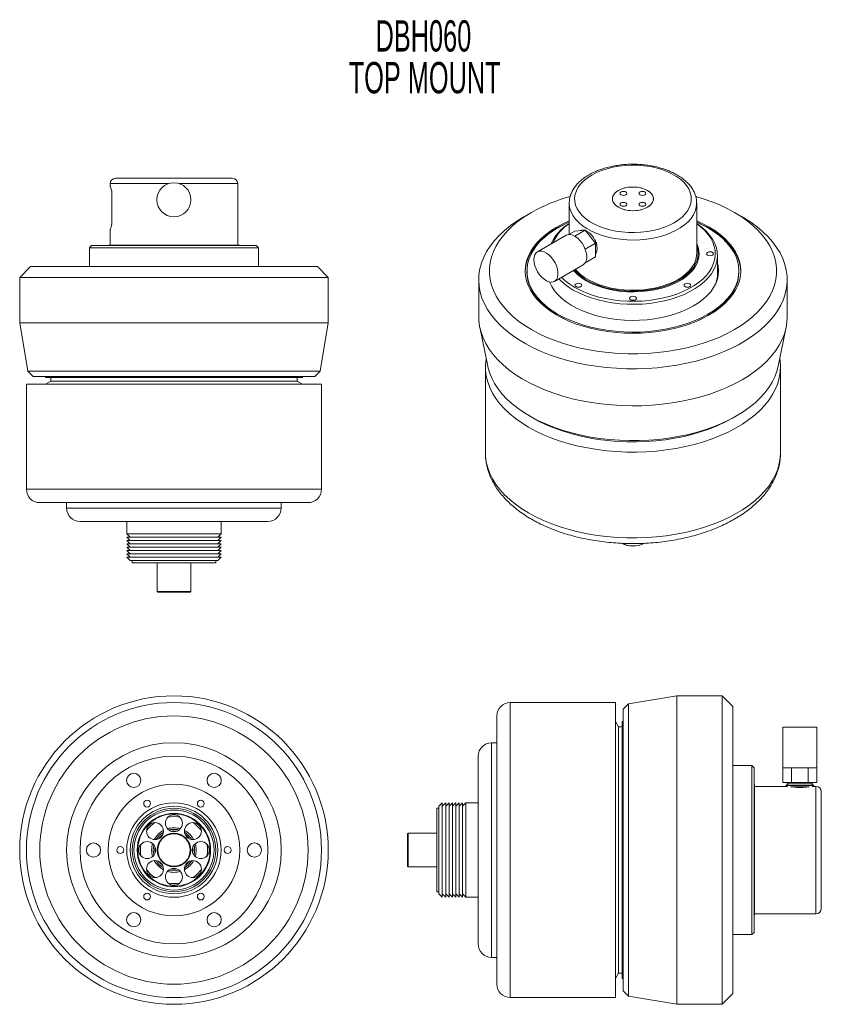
# Model space of a CAD drawing. Header units: inches. Extents: x 0.5 to 7.97, y 1.38 to 10.56.
import ezdxf

# ---------------------------------------------------------------- set-up
doc = ezdxf.new("R2010")
doc.units = ezdxf.units.IN
doc.header["$MEASUREMENT"] = 0
doc.styles.add('SLDTEXTSTYLE0', font='TXT', dxfattribs={"width": 0.605})

# ---------------------------------------------------------------- blocks, each defined once
blk = doc.blocks.new('SW_NOTE_0')
at = {"color": 0, "linetype": 'Continuous', "lineweight": 0, "char_height": 0.29167, "attachment_point": 2, "style": 'SLDTEXTSTYLE0'}
for s, insert in [('DBH060', (0.752, 0.376)), ('TOP MOUNT', (0.7636, -0.0129))]:
    blk.add_mtext(s, dxfattribs=dict(at, insert=insert))

msp = doc.modelspace()

# ---------------------------------------------------------------- linework, layer by layer
at = {"color": 7, "linetype": 'Continuous', "lineweight": 15}
for p, q in [((1.341, 9.0275), (1.341, 9.005)), ((1.391, 9.0775), (2.4785, 9.0775)), ((2.5285, 8.4535), (2.5285, 9.0275)), ((1.356, 8.6488), (1.356, 8.9562)), ((5.6184, 8.845), (5.6184, 8.5555)), ((6.8059, 8.3763), (6.8059, 8.845)), ((6.8059, 8.845), (6.8059, 8.8414)), ((5.2662, 8.7592), (5.1955, 8.7184)), ((7.2288, 8.7184), (7.158, 8.7592)), ((1.341, 8.6001), (1.341, 8.4535)), ((5.59, 8.5463), (5.322, 8.3916)), ((5.6152, 8.5537), (5.6703, 8.5855)), ((5.6699, 8.5381), (5.7668, 8.5941)), ((5.6703, 8.5855), (5.7668, 8.5941)), ((5.7668, 8.5941), (5.8634, 8.474)), ((1.1672, 8.4505), (1.1472, 8.4305)), ((1.1672, 8.4505), (2.7022, 8.4505)), ((1.3282, 8.4535), (1.323, 8.4505)), ((1.3282, 8.4535), (2.5412, 8.4535)), ((2.5464, 8.4505), (2.5412, 8.4535)), ((2.7222, 8.4305), (2.7022, 8.4505)), ((5.7662, 8.418), (5.8634, 8.474)), ((5.8634, 8.474), (5.8634, 8.3453)), ((1.1472, 8.4305), (1.1472, 8.254)), ((2.7222, 8.4305), (1.1472, 8.4305)), ((2.7222, 8.254), (2.7222, 8.4305)), ((6.9996, 8.186), (6.9996, 8.3575)), ((5.4805, 8.1171), (5.7485, 8.2718)), ((5.7674, 8.29), (5.8634, 8.3453)), ((0.5972, 8.254), (0.4972, 8.154)), ((0.5972, 8.254), (3.2722, 8.254)), ((3.3722, 8.154), (3.2722, 8.254)), ((5.2246, 8.2134), (5.2246, 8.2011)), ((7.1996, 8.2011), (7.1996, 8.2134)), ((0.4972, 8.154), (0.4972, 7.731)), ((3.3722, 8.154), (0.4972, 8.154)), ((3.3722, 7.731), (3.3722, 8.154)), ((4.7746, 8.1317), (4.7746, 7.7863)), ((5.4353, 8.1114), (5.4378, 8.1031)), ((7.6496, 7.7863), (7.6496, 8.1317)), ((0.4972, 7.731), (0.5722, 7.2805)), ((3.3722, 7.731), (0.4972, 7.731)), ((3.2972, 7.2805), (3.3722, 7.731)), ((4.7846, 7.6886), (4.8591, 7.3259)), ((7.5652, 7.3259), (7.6396, 7.6886)), ((0.5722, 7.2805), (0.6222, 7.2305)), ((3.2972, 7.2805), (0.5722, 7.2805)), ((3.2472, 7.2305), (3.2972, 7.2805)), ((4.8371, 7.3193), (4.8371, 6.5194)), ((7.5871, 6.5194), (7.5871, 7.3193)), ((0.5597, 7.159), (0.5597, 6.1795)), ((0.5597, 7.159), (1.9347, 7.159)), ((3.2472, 7.2305), (0.6222, 7.2305)), ((0.737, 7.2305), (0.737, 7.2205)), ((3.1325, 7.2205), (0.737, 7.2205)), ((0.787, 7.188), (0.737, 7.159)), ((0.787, 7.2205), (0.787, 7.188)), ((3.0825, 7.188), (0.787, 7.188)), ((1.9347, 7.159), (3.3097, 7.159)), ((3.0825, 7.188), (3.0825, 7.2205)), ((3.1325, 7.159), (3.0825, 7.188)), ((3.1325, 7.2205), (3.1325, 7.2305)), ((3.3097, 6.1795), (3.3097, 7.159)), ((5.2485, 6.8624), (5.2839, 6.842)), ((7.1404, 6.842), (7.1757, 6.8624)), ((1.9347, 6.0545), (0.6847, 6.0545)), ((0.9347, 6.0545), (0.9347, 6.0045)), ((3.1847, 6.0545), (1.9347, 6.0545)), ((2.9347, 6.0045), (2.9347, 6.0545)), ((1.9347, 5.8795), (1.0597, 5.8795)), ((1.4947, 5.8795), (1.4947, 5.7645)), ((2.8097, 5.8795), (1.9347, 5.8795)), ((2.3747, 5.7645), (2.3747, 5.8795)), ((1.4947, 5.7645), (1.526, 5.7333)), ((1.4947, 5.7645), (2.3747, 5.7645)), ((1.4947, 5.7333), (1.526, 5.702)), ((1.4947, 5.7333), (2.3747, 5.7333)), ((1.4947, 5.702), (1.526, 5.6708)), ((1.4947, 5.702), (2.3747, 5.702)), ((2.3435, 5.7333), (2.3747, 5.7645)), ((2.3435, 5.702), (2.3747, 5.7333)), ((2.3435, 5.6708), (2.3747, 5.702)), ((1.4947, 5.6708), (1.526, 5.6395)), ((1.4947, 5.6708), (2.3747, 5.6708)), ((1.4947, 5.6395), (1.526, 5.6083)), ((1.4947, 5.6395), (2.3747, 5.6395)), ((1.4947, 5.6083), (1.526, 5.577)), ((1.4947, 5.6083), (2.3747, 5.6083)), ((2.3435, 5.6395), (2.3747, 5.6708)), ((2.3435, 5.6083), (2.3747, 5.6395)), ((2.3435, 5.577), (2.3747, 5.6083)), ((1.4947, 5.577), (1.526, 5.5458)), ((1.4947, 5.577), (2.3747, 5.577)), ((1.4947, 5.5458), (1.5265, 5.514)), ((1.4947, 5.5458), (2.3747, 5.5458)), ((1.5265, 5.514), (2.343, 5.514)), ((1.5455, 5.514), (1.5455, 5.495)), ((2.324, 5.495), (2.324, 5.514)), ((2.343, 5.514), (2.3747, 5.5458)), ((2.3435, 5.5458), (2.3747, 5.577)), ((1.5455, 5.495), (2.324, 5.495)), ((1.7787, 5.495), (1.7787, 5.2265)), ((2.0907, 5.2265), (2.0907, 5.495)), ((1.7787, 5.2265), (1.7837, 5.2215)), ((1.7787, 5.2265), (2.0907, 5.2265)), ((1.7837, 5.2215), (2.0857, 5.2215)), ((2.0857, 5.2215), (2.0907, 5.2265)), ((6.6208, 4.2542), (6.1703, 4.1792)), ((7.0438, 4.2542), (6.6208, 4.2542)), ((6.6208, 2.8167), (6.6208, 4.2542)), ((7.1438, 4.1542), (7.0438, 4.2542)), ((7.0438, 1.3792), (7.0438, 4.2542)), ((6.0488, 4.1917), (5.0693, 4.1917)), ((6.0488, 4.1917), (6.0488, 1.4417)), ((6.1703, 4.1792), (6.1203, 4.1292)), ((6.1703, 2.8167), (6.1703, 4.1792)), ((7.1438, 4.1542), (7.1438, 1.4792)), ((4.9443, 1.5667), (4.9443, 4.0667)), ((6.1203, 2.8167), (6.1203, 4.1292)), ((6.0778, 3.9644), (6.0488, 4.0144)), ((6.1103, 3.9644), (6.0778, 3.9644)), ((6.0778, 1.6689), (6.0778, 3.9644)), ((6.1203, 4.0144), (6.1103, 4.0144)), ((6.1103, 1.6189), (6.1103, 4.0144)), ((7.6088, 3.9634), (7.6088, 3.5844)), ((7.9258, 3.9634), (7.6088, 3.9634)), ((7.9258, 3.5844), (7.9258, 3.9634)), ((4.9443, 3.8167), (4.8943, 3.8167)), ((4.7693, 1.9417), (4.7693, 3.6917)), ((7.3203, 3.6042), (7.1438, 3.6042)), ((7.3403, 3.5842), (7.3203, 3.6042)), ((7.3203, 2.0292), (7.3203, 3.6042)), ((7.3403, 3.5842), (7.3403, 2.0492)), ((7.9258, 3.5844), (7.6088, 3.5844)), ((7.6097, 3.5844), (7.6097, 3.4464)), ((7.6885, 3.5844), (7.6885, 3.4464)), ((7.8461, 3.5844), (7.8461, 3.4464)), ((7.9249, 3.5844), (7.9249, 3.4464)), ((7.3433, 3.4232), (7.3403, 3.4284)), ((7.3433, 3.4232), (7.3433, 2.2102)), ((7.6519, 3.4104), (7.3433, 3.4104)), ((7.6885, 3.4464), (7.6097, 3.4464)), ((7.6376, 3.4464), (7.6616, 3.4326)), ((7.6616, 3.4326), (7.6376, 3.4187)), ((7.6376, 3.4187), (7.6519, 3.4104)), ((7.8971, 3.4187), (7.6376, 3.4187)), ((7.873, 3.4326), (7.6616, 3.4326)), ((7.8461, 3.4464), (7.6885, 3.4464)), ((7.8396, 3.4048), (7.6948, 3.4048)), ((7.9249, 3.4464), (7.8461, 3.4464)), ((7.873, 3.4326), (7.8971, 3.4464)), ((7.8971, 3.4187), (7.873, 3.4326)), ((7.8828, 3.4104), (7.8971, 3.4187)), ((7.9173, 3.4104), (7.8828, 3.4104)), ((7.9673, 3.3604), (7.9673, 2.2729)), ((4.4356, 3.2567), (4.4038, 3.2249)), ((4.4038, 3.2249), (4.4038, 2.4084)), ((4.4668, 3.2567), (4.4356, 3.2254)), ((4.4356, 3.2567), (4.4356, 2.3767)), ((4.4981, 3.2567), (4.4668, 3.2254)), ((4.4668, 3.2567), (4.4668, 2.3767)), ((4.5293, 3.2567), (4.4981, 3.2254)), ((4.4981, 3.2567), (4.4981, 2.3767)), ((4.5606, 3.2567), (4.5293, 3.2254)), ((4.5293, 3.2567), (4.5293, 2.3767)), ((4.5918, 3.2567), (4.5606, 3.2254)), ((4.5606, 3.2567), (4.5606, 2.3767)), ((4.6231, 3.2567), (4.5918, 3.2254)), ((4.5918, 3.2567), (4.5918, 2.3767)), ((4.6543, 3.2567), (4.6231, 3.2254)), ((4.6231, 3.2567), (4.6231, 2.3767)), ((4.7693, 3.2567), (4.6543, 3.2567)), ((4.6543, 3.2567), (4.6543, 2.3767)), ((1.9204, 3.1444), (1.9347, 3.1447)), ((1.9347, 3.1447), (1.9491, 3.1444)), ((4.4038, 3.2059), (4.3848, 3.2059)), ((4.3848, 3.2059), (4.3848, 2.4274)), ((4.1163, 2.9727), (4.1113, 2.9677)), ((4.1113, 2.9677), (4.1113, 2.6657)), ((4.3848, 2.9727), (4.1163, 2.9727)), ((4.1163, 2.9727), (4.1163, 2.6607)), ((6.1203, 1.5042), (6.1203, 2.8167)), ((6.1703, 1.4542), (6.1703, 2.8167)), ((6.6208, 1.3792), (6.6208, 2.8167)), ((4.1113, 2.6657), (4.1163, 2.6607)), ((4.1163, 2.6607), (4.3848, 2.6607)), ((4.3848, 2.4274), (4.4038, 2.4274)), ((4.4038, 2.4084), (4.4356, 2.3767)), ((4.4356, 2.4079), (4.4668, 2.3767)), ((4.4668, 2.4079), (4.4981, 2.3767)), ((4.4981, 2.4079), (4.5293, 2.3767)), ((4.5293, 2.4079), (4.5606, 2.3767)), ((4.5606, 2.4079), (4.5918, 2.3767)), ((4.5918, 2.4079), (4.6231, 2.3767)), ((4.6231, 2.4079), (4.6543, 2.3767)), ((4.6543, 2.3767), (4.7693, 2.3767)), ((7.3403, 2.205), (7.3433, 2.2102)), ((7.3433, 2.2229), (7.9173, 2.2229)), ((7.1438, 2.0292), (7.3203, 2.0292)), ((7.3203, 2.0292), (7.3403, 2.0492)), ((4.8943, 1.8167), (4.9443, 1.8167)), ((6.0488, 1.6189), (6.0778, 1.6689)), ((6.0778, 1.6689), (6.1103, 1.6689)), ((6.1103, 1.6189), (6.1203, 1.6189)), ((6.1203, 1.5042), (6.1703, 1.4542)), ((7.0438, 1.3792), (7.1438, 1.4792)), ((5.0693, 1.4417), (6.0488, 1.4417)), ((6.1703, 1.4542), (6.6208, 1.3792)), ((6.6208, 1.3792), (7.0438, 1.3792))]:
    msp.add_line(p, q, dxfattribs=at)
at = {"color": 8, "linetype": 'Continuous', "lineweight": 15}
for p, q in [((1.8835, 9.0275), (1.341, 9.0275)), ((2.5285, 9.0275), (1.9859, 9.0275)), ((0.5597, 6.1795), (1.9347, 6.1795)), ((1.9347, 6.1795), (3.3097, 6.1795)), ((0.9347, 6.0045), (1.9347, 6.0045)), ((1.9347, 6.0045), (2.9347, 6.0045)), ((5.0693, 4.1917), (5.0693, 1.4417)), ((4.8943, 3.8167), (4.8943, 1.8167)), ((7.9173, 2.2229), (7.9173, 3.4104)), ((1.9347, 2.9944), (1.9078, 2.9924)), ((1.9616, 2.9924), (1.9347, 2.9944))]:
    msp.add_line(p, q, dxfattribs=at)
at = {"color": 7, "linetype": 'Continuous', "lineweight": 15, "flags": 128}
for points in [[(5.8276, 9.1077), (5.7883, 9.0824), (5.754, 9.0548), (5.725, 9.0253), (5.7017, 8.994), (5.6845, 8.9615), (5.6734, 8.9282), (5.6686, 8.8943), (5.6702, 8.8603), (5.6781, 8.8266), (5.6923, 8.7936), (5.7126, 8.7617), (5.7388, 8.7313), (5.7705, 8.7027), (5.8074, 8.6762), (5.849, 8.6521), (5.8949, 8.6308), (5.9445, 8.6125), (5.9973, 8.5974), (6.0525, 8.5857), (6.1097, 8.5775), (6.168, 8.5729), (6.2269, 8.572), (6.2855, 8.5748), (6.3434, 8.5812), (6.3996, 8.5911), (6.4537, 8.6046), (6.505, 8.6213), (6.5528, 8.6411), (6.5966, 8.6638), (6.6359, 8.6891), (6.6703, 8.7167), (6.6993, 8.7463), (6.7225, 8.7775), (6.7398, 8.81), (6.7509, 8.8434), (6.7557, 8.8773), (6.7541, 8.9113), (6.7461, 8.9449), (6.7319, 8.9779), (6.7116, 9.0098), (6.6855, 9.0403), (6.6538, 9.0689), (6.6169, 9.0954), (6.5752, 9.1194), (6.5294, 9.1407), (6.4797, 9.159), (6.427, 9.1741), (6.3717, 9.1859), (6.3146, 9.1941), (6.2563, 9.1986), (6.1974, 9.1996), (6.1387, 9.1968), (6.0809, 9.1904), (6.0246, 9.1804), (5.9705, 9.167), (5.9193, 9.1503), (5.8715, 9.1304), (5.8276, 9.1077)], [(6.3477, 8.964), (6.3703, 8.9483), (6.3875, 8.9305), (6.3987, 8.9111), (6.4036, 8.8909), (6.402, 8.8705), (6.3939, 8.8506), (6.3796, 8.8319), (6.3596, 8.8151), (6.3346, 8.8007), (6.3054, 8.7891), (6.2731, 8.7809), (6.2386, 8.7762), (6.2033, 8.7752), (6.1682, 8.7781), (6.1347, 8.7846), (6.1038, 8.7945), (6.0766, 8.8075), (6.054, 8.8232), (6.0368, 8.8411), (6.0255, 8.8604), (6.0207, 8.8807), (6.0223, 8.9011), (6.0304, 8.921), (6.0447, 8.9396), (6.0647, 8.9565), (6.0897, 8.9709), (6.1189, 8.9825), (6.1512, 8.9907), (6.1857, 8.9954), (6.221, 8.9963), (6.256, 8.9935), (6.2896, 8.987), (6.3205, 8.9771), (6.3477, 8.964)], [(6.3477, 8.8075), (6.3205, 8.7945), (6.2896, 8.7846), (6.256, 8.7781), (6.221, 8.7752), (6.1857, 8.7762), (6.1512, 8.7809), (6.1189, 8.7891), (6.0897, 8.8007), (6.0647, 8.8151), (6.0447, 8.8319), (6.0304, 8.8506), (6.0223, 8.8705), (6.0207, 8.8909), (6.0255, 8.9111), (6.0368, 8.9305), (6.054, 8.9483), (6.0766, 8.964), (6.1038, 8.9771), (6.1347, 8.987), (6.1682, 8.9935), (6.2033, 8.9963), (6.2386, 8.9954), (6.2731, 8.9907), (6.3054, 8.9825), (6.3346, 8.9709), (6.3596, 8.9565), (6.3796, 8.9396), (6.3939, 8.921), (6.402, 8.9011), (6.4036, 8.8807), (6.3987, 8.8604), (6.3875, 8.8411), (6.3703, 8.8232), (6.3477, 8.8075)], [(5.2664, 8.7593), (5.204, 8.7208), (5.1464, 8.6799), (5.0937, 8.6368), (5.0463, 8.5918), (5.0043, 8.545), (4.9679, 8.4966), (4.9373, 8.4469), (4.9127, 8.3962), (4.8941, 8.3446), (4.8816, 8.2923), (4.8754, 8.2397), (4.8754, 8.187), (4.8816, 8.1344), (4.8941, 8.0822), (4.9127, 8.0306), (4.9373, 7.9798), (4.9679, 7.9301), (5.0043, 7.8817), (5.0463, 7.8349), (5.0937, 7.7899), (5.1464, 7.7468), (5.204, 7.7059), (5.2664, 7.6674), (5.3331, 7.6314), (5.404, 7.5981), (5.4786, 7.5677), (5.5566, 7.5403), (5.6377, 7.5161), (5.7215, 7.4951), (5.8075, 7.4774), (5.8955, 7.4632), (5.9849, 7.4525), (6.0754, 7.4453), (6.1665, 7.4417), (6.2578, 7.4417), (6.3489, 7.4453), (6.4394, 7.4525), (6.5288, 7.4632), (6.6167, 7.4774), (6.7028, 7.4951), (6.7866, 7.5161), (6.8677, 7.5403), (6.9457, 7.5677), (7.0203, 7.5981), (7.0911, 7.6314), (7.1579, 7.6674), (7.2202, 7.7059), (7.2779, 7.7468), (7.3305, 7.7899), (7.378, 7.8349), (7.42, 7.8817), (7.4564, 7.9301), (7.487, 7.9798), (7.5116, 8.0306), (7.5302, 8.0822), (7.5426, 8.1344), (7.5489, 8.187), (7.5489, 8.2397), (7.5426, 8.2923), (7.5302, 8.3446), (7.5116, 8.3962), (7.487, 8.4469), (7.4564, 8.4966), (7.42, 8.545), (7.378, 8.5918), (7.3305, 8.6368), (7.2779, 8.6799), (7.2202, 8.7208), (7.1579, 8.7593), (7.0911, 8.7953), (7.0203, 8.8286), (6.9457, 8.859), (6.8677, 8.8864), (6.7973, 8.9077)], [(6.1011, 8.9499), (6.0942, 8.9439), (6.0917, 8.9368), (6.0942, 8.9297), (6.1011, 8.9237), (6.1115, 8.9197), (6.1237, 8.9183), (6.136, 8.9197), (6.1464, 8.9237), (6.1533, 8.9297), (6.1557, 8.9368), (6.1533, 8.9439), (6.1464, 8.9499), (6.136, 8.9539), (6.1237, 8.9553), (6.1115, 8.9539), (6.1011, 8.9499)], [(6.3232, 8.9499), (6.3128, 8.9539), (6.3005, 8.9553), (6.2883, 8.9539), (6.2779, 8.9499), (6.271, 8.9439), (6.2685, 8.9368), (6.271, 8.9297), (6.2779, 8.9237), (6.2883, 8.9197), (6.3005, 8.9183), (6.3128, 8.9197), (6.3232, 8.9237), (6.3301, 8.9297), (6.3325, 8.9368), (6.3301, 8.9439), (6.3232, 8.9499)], [(6.1011, 8.8217), (6.1115, 8.8177), (6.1237, 8.8163), (6.136, 8.8177), (6.1464, 8.8217), (6.1533, 8.8277), (6.1557, 8.8348), (6.1533, 8.8418), (6.1464, 8.8478), (6.136, 8.8518), (6.1237, 8.8532), (6.1115, 8.8518), (6.1011, 8.8478), (6.0942, 8.8418), (6.0917, 8.8348), (6.0942, 8.8277), (6.1011, 8.8217)], [(6.3232, 8.8217), (6.3301, 8.8277), (6.3325, 8.8348), (6.3301, 8.8418), (6.3232, 8.8478), (6.3128, 8.8518), (6.3005, 8.8532), (6.2883, 8.8518), (6.2779, 8.8478), (6.271, 8.8418), (6.2685, 8.8348), (6.271, 8.8277), (6.2779, 8.8217), (6.2883, 8.8177), (6.3005, 8.8163), (6.3128, 8.8177), (6.3232, 8.8217)], [(7.2288, 8.7184), (7.2453, 8.7087), (7.3091, 8.668), (7.3681, 8.625), (7.422, 8.5798), (7.4707, 8.5327), (7.5138, 8.4838), (7.5513, 8.4334), (7.5829, 8.3816), (7.6085, 8.3288), (7.628, 8.2751), (7.6413, 8.2207), (7.6484, 8.166), (7.6492, 8.1111), (7.6437, 8.0563), (7.6319, 8.0019), (7.614, 7.948), (7.5899, 7.8949), (7.5598, 7.8429), (7.5237, 7.7921), (7.482, 7.7428), (7.4347, 7.6952), (7.382, 7.6495), (7.3243, 7.6059), (7.2617, 7.5646), (7.1944, 7.5258), (7.1229, 7.4897), (7.0474, 7.4563), (6.9683, 7.4259), (6.8858, 7.3986), (6.8004, 7.3745), (6.7125, 7.3537), (6.6223, 7.3364), (6.5304, 7.3224), (6.437, 7.3121), (6.3427, 7.3053), (6.2478, 7.3021), (6.1527, 7.3026), (6.0579, 7.3066), (5.9638, 7.3143), (5.8708, 7.3256), (5.7792, 7.3404), (5.6896, 7.3586), (5.6022, 7.3803), (5.5175, 7.4052), (5.4359, 7.4333), (5.3576, 7.4644), (5.2831, 7.4985), (5.2126, 7.5353), (5.1465, 7.5747), (5.0851, 7.6166), (5.0286, 7.6607), (4.9772, 7.7069), (4.9313, 7.755), (4.891, 7.8047), (4.8564, 7.8558), (4.8278, 7.9081), (4.8052, 7.9614), (4.7888, 8.0155), (4.7786, 8.07), (4.7747, 8.1248), (4.777, 8.1797), (4.7857, 8.2344), (4.8005, 8.2886), (4.8216, 8.3421), (4.8487, 8.3947), (4.8818, 8.4461), (4.9207, 8.4962), (4.9652, 8.5447), (5.0152, 8.5913), (5.0705, 8.636), (5.1307, 8.6784), (5.1957, 8.7185), (5.1957, 8.7185)], [(5.502, 8.6233), (5.4485, 8.5899), (5.3997, 8.5541), (5.3559, 8.5163), (5.3173, 8.4766), (5.2843, 8.4352), (5.257, 8.3925), (5.2356, 8.3487), (5.2202, 8.3041), (5.211, 8.2588), (5.2079, 8.2134), (5.211, 8.1679), (5.2202, 8.1227), (5.2356, 8.078), (5.257, 8.0342), (5.2843, 7.9915), (5.3173, 7.9502), (5.3559, 7.9104), (5.3997, 7.8726), (5.4485, 7.8369), (5.502, 7.8034), (5.5599, 7.7725), (5.6219, 7.7443), (5.6874, 7.7191), (5.7562, 7.6968), (5.8278, 7.6778), (5.9018, 7.662), (5.9777, 7.6496), (6.055, 7.6408), (6.1333, 7.6354), (6.2121, 7.6336), (6.2909, 7.6354), (6.3692, 7.6408), (6.4466, 7.6496), (6.5225, 7.662), (6.5964, 7.6778), (6.6681, 7.6968), (6.7369, 7.7191), (6.8024, 7.7443), (6.8643, 7.7725), (6.9222, 7.8034), (6.9758, 7.8369), (7.0246, 7.8726), (7.0684, 7.9104), (7.1069, 7.9502), (7.1399, 7.9915), (7.1672, 8.0342), (7.1886, 8.078), (7.204, 8.1227), (7.2133, 8.1679), (7.2164, 8.2134), (7.2133, 8.2588), (7.204, 8.3041), (7.1886, 8.3487), (7.1672, 8.3925), (7.1399, 8.4352), (7.1069, 8.4766), (7.0684, 8.5163), (7.0246, 8.5541), (6.9758, 8.5899), (6.9222, 8.6233), (6.8643, 8.6542), (6.8059, 8.6809)], [(5.6184, 8.6689), (5.6019, 8.6616), (5.5422, 8.6322), (5.4867, 8.6001), (5.4357, 8.5656), (5.3897, 8.5289), (5.3489, 8.4902), (5.3135, 8.4497), (5.2838, 8.4077), (5.26, 8.3646), (5.2422, 8.3204), (5.2305, 8.2756), (5.2251, 8.2304), (5.2259, 8.185), (5.2329, 8.1399), (5.2461, 8.0952), (5.2654, 8.0513), (5.2907, 8.0084), (5.3218, 7.9667), (5.3586, 7.9267), (5.4007, 7.8884), (5.448, 7.8523), (5.5001, 7.8184), (5.5567, 7.7869), (5.6175, 7.7582), (5.682, 7.7324), (5.7499, 7.7096), (5.8207, 7.69), (5.8939, 7.6737), (5.9692, 7.6608), (6.046, 7.6514), (6.1239, 7.6456), (6.2023, 7.6433), (6.2808, 7.6447), (6.3589, 7.6496), (6.436, 7.6581), (6.5117, 7.6702), (6.5855, 7.6856), (6.6569, 7.7044), (6.7256, 7.7264), (6.791, 7.7515), (6.8527, 7.7795), (6.9104, 7.8103), (6.9104, 7.8103)], [(5.6184, 8.6809), (5.5599, 8.6542), (5.502, 8.6233)], [(5.6009, 8.6611), (5.5599, 8.642), (5.502, 8.6111)], [(6.8059, 8.6561), (6.8167, 8.6488), (6.8595, 8.6164), (6.8971, 8.5818), (6.9291, 8.5455), (6.9554, 8.5076), (6.9758, 8.4686), (6.9899, 8.4286), (6.9979, 8.3881), (6.9994, 8.3473), (6.9947, 8.3066), (6.9836, 8.2663), (6.9664, 8.2267), (6.943, 8.1882), (6.9138, 8.1511), (6.8789, 8.1156), (6.8387, 8.0821), (6.7934, 8.0508), (6.7434, 8.0219), (6.6892, 7.9958), (6.6311, 7.9725), (6.5697, 7.9524), (6.5053, 7.9355), (6.4386, 7.9221), (6.3701, 7.9121), (6.3003, 7.9057), (6.2298, 7.903), (6.1592, 7.9039), (6.0889, 7.9085), (6.0197, 7.9166), (5.952, 7.9284), (5.8865, 7.9436), (5.8235, 7.9621), (5.7637, 7.9838), (5.7074, 8.0085), (5.6553, 8.036), (5.6076, 8.0661), (5.5648, 8.0986), (5.5272, 8.1331), (5.5204, 8.1402)], [(5.5453, 8.1545), (5.5812, 8.1215), (5.623, 8.0899), (5.6694, 8.0605), (5.7203, 8.0337), (5.7751, 8.0096), (5.8334, 7.9885), (5.8947, 7.9704), (5.9586, 7.9556), (6.0246, 7.9442), (6.0921, 7.9362), (6.1605, 7.9317), (6.2294, 7.9309), (6.2981, 7.9335), (6.3661, 7.9398), (6.4329, 7.9495), (6.4979, 7.9626), (6.5606, 7.979), (6.6205, 7.9987), (6.6771, 8.0213), (6.7299, 8.0468), (6.7786, 8.0749), (6.8228, 8.1054), (6.862, 8.1381), (6.896, 8.1727), (6.9245, 8.2089), (6.9472, 8.2464), (6.964, 8.2849), (6.9748, 8.3242), (6.9794, 8.3639), (6.9779, 8.4036), (6.9702, 8.4431), (6.9564, 8.4821), (6.9366, 8.5201), (6.9109, 8.557), (6.8797, 8.5925), (6.843, 8.6261), (6.8059, 8.6546)], [(6.9104, 7.8103), (6.9637, 7.8436), (7.0122, 7.8792), (7.0557, 7.917), (7.0938, 7.9566), (7.1263, 7.9978), (7.1531, 8.0404), (7.1739, 8.0841), (7.1887, 8.1287), (7.1972, 8.1737), (7.1996, 8.219), (7.1957, 8.2643), (7.1856, 8.3093), (7.1693, 8.3536), (7.147, 8.3971), (7.1187, 8.4393), (7.0848, 8.4802), (7.0453, 8.5194), (7.0005, 8.5566), (6.9508, 8.5917), (6.8964, 8.6244), (6.8376, 8.6545), (6.8059, 8.6689)], [(7.2163, 8.2072), (7.2133, 8.2466), (7.204, 8.2918), (7.1886, 8.3365), (7.1672, 8.3803), (7.1399, 8.423), (7.1069, 8.4643), (7.0684, 8.504), (7.0246, 8.5419), (6.9758, 8.5776), (6.9222, 8.6111), (6.8643, 8.642), (6.8234, 8.6611)], [(5.502, 8.6111), (5.4485, 8.5776), (5.3997, 8.5419), (5.3559, 8.504), (5.3173, 8.4643), (5.2843, 8.423), (5.257, 8.3803), (5.2356, 8.3365), (5.2202, 8.2918), (5.211, 8.2466), (5.2079, 8.2072)], [(5.59, 8.5463), (5.592, 8.5475), (5.61, 8.5531), (5.6303, 8.5529), (5.6523, 8.5468), (5.6749, 8.5351), (5.6973, 8.5182), (5.7186, 8.4968), (5.7379, 8.4718), (5.7543, 8.4443), (5.7672, 8.4153), (5.7762, 8.3861), (5.7808, 8.3578), (5.7808, 8.3316), (5.7762, 8.3086), (5.7672, 8.2897), (5.7543, 8.2757), (5.7485, 8.2718)], [(5.7697, 8.5906), (5.7865, 8.5827), (5.8069, 8.5682), (5.8263, 8.5492), (5.8437, 8.5265), (5.8582, 8.5014), (5.8691, 8.475), (5.8759, 8.4487), (5.8782, 8.4238), (5.8759, 8.4015), (5.8691, 8.383), (5.8634, 8.3746)], [(5.6572, 8.2191), (5.6659, 8.2091), (5.6976, 8.178), (5.7345, 8.149), (5.7764, 8.1223), (5.8227, 8.0981), (5.873, 8.0768), (5.9268, 8.0585), (5.9835, 8.0434), (6.0426, 8.0318), (6.1034, 8.0236), (6.1653, 8.0191), (6.2277, 8.0182), (6.29, 8.0209), (6.3514, 8.0273), (6.4115, 8.0372), (6.4694, 8.0505), (6.5248, 8.0672), (6.5769, 8.0871), (6.6253, 8.1098), (6.6694, 8.1353), (6.7088, 8.1633), (6.7432, 8.1933), (6.7721, 8.2253), (6.7953, 8.2587), (6.8124, 8.2934), (6.8234, 8.3289), (6.8282, 8.3648), (6.8266, 8.4008), (6.8187, 8.4366), (6.8059, 8.4691)], [(5.6659, 8.2241), (5.6895, 8.1987), (5.7233, 8.169), (5.7621, 8.1416), (5.8056, 8.1165), (5.8532, 8.0941), (5.9045, 8.0745), (5.9589, 8.0581), (6.016, 8.045), (6.075, 8.0352), (6.1355, 8.029), (6.1968, 8.0263), (6.2582, 8.0272), (6.3191, 8.0316), (6.379, 8.0397), (6.4371, 8.0511), (6.4929, 8.0659), (6.5459, 8.0839), (6.5954, 8.1049), (6.641, 8.1287), (6.6822, 8.155), (6.7185, 8.1836), (6.7497, 8.2142), (6.7753, 8.2464), (6.7952, 8.2799), (6.8091, 8.3145), (6.8169, 8.3497), (6.8184, 8.3851), (6.8137, 8.4205), (6.8059, 8.4476)], [(5.2892, 8.3191), (5.2915, 8.3438), (5.2983, 8.3649), (5.3093, 8.3814), (5.324, 8.3927), (5.342, 8.3984), (5.3623, 8.3982), (5.3843, 8.3921), (5.4069, 8.3803), (5.4294, 8.3634), (5.4506, 8.3421), (5.4699, 8.3171), (5.4863, 8.2896), (5.4993, 8.2606), (5.5082, 8.2314), (5.5128, 8.2031), (5.5128, 8.1769), (5.5082, 8.1539), (5.4993, 8.135), (5.4863, 8.121), (5.4699, 8.1124), (5.4506, 8.1097), (5.4294, 8.1129), (5.4069, 8.1218), (5.3843, 8.1362), (5.3623, 8.1555), (5.342, 8.1788), (5.324, 8.2051), (5.3093, 8.2335), (5.2983, 8.2628), (5.2915, 8.2917), (5.2892, 8.3191)], [(6.8059, 8.3763), (6.8047, 8.3542), (6.7976, 8.3192), (6.7843, 8.2847), (6.765, 8.2512), (6.7398, 8.2191), (6.709, 8.1886), (6.6729, 8.1601), (6.632, 8.1339)], [(6.9626, 8.3738), (6.9602, 8.3809), (6.9533, 8.3869), (6.9429, 8.3909), (6.9306, 8.3923), (6.9184, 8.3909), (6.908, 8.3869), (6.9011, 8.3809), (6.8986, 8.3738), (6.9011, 8.3667), (6.908, 8.3608), (6.9184, 8.3567), (6.9306, 8.3553), (6.9429, 8.3567), (6.9533, 8.3608), (6.9602, 8.3667), (6.9626, 8.3738)], [(6.7761, 7.8878), (6.8237, 7.9179), (6.8665, 7.9502), (6.9043, 7.9846), (6.9366, 8.0208), (6.9632, 8.0586), (6.984, 8.0975), (6.9987, 8.1373), (7.0072, 8.1777), (7.0096, 8.2185), (7.0057, 8.2591), (6.9996, 8.286)], [(7.0095, 8.209), (7.0057, 8.2469), (6.9996, 8.2738)], [(5.2246, 8.2011), (5.2259, 8.1728), (5.2329, 8.1276), (5.2461, 8.083), (5.2654, 8.039), (5.2907, 7.9961), (5.3218, 7.9545), (5.3586, 7.9144), (5.4007, 7.8762), (5.448, 7.84), (5.5001, 7.8061), (5.5567, 7.7747), (5.602, 7.7529)], [(6.632, 8.1339), (6.5866, 8.1103), (6.5372, 8.0894), (6.4844, 8.0717), (6.4287, 8.0571), (6.3707, 8.046), (6.3111, 8.0383), (6.2503, 8.0342), (6.1892, 8.0338), (6.1283, 8.0369), (6.0683, 8.0437), (6.0099, 8.054), (5.9535, 8.0677), (5.8999, 8.0847), (5.8497, 8.1048), (5.8032, 8.1277), (5.7611, 8.1533), (5.7238, 8.1813), (5.6917, 8.2113), (5.6755, 8.2296)], [(6.9104, 7.798), (6.9637, 7.8313), (7.0122, 7.867), (7.0557, 7.9047), (7.0938, 7.9443), (7.1263, 7.9856), (7.1531, 8.0282), (7.1739, 8.0719), (7.1887, 8.1164), (7.1972, 8.1615), (7.1996, 8.2011)], [(7.0054, 8.1854), (7.0047, 8.195), (6.9996, 8.2271)], [(5.4344, 8.1116), (5.4361, 8.1074), (5.4553, 8.0682), (5.4805, 8.0301), (5.5114, 7.9935), (5.5478, 7.9586), (5.5894, 7.9257), (5.6359, 7.8951), (5.6869, 7.8669), (5.742, 7.8415), (5.8007, 7.819), (5.8627, 7.7995), (5.9274, 7.7833), (5.9944, 7.7705), (6.063, 7.7611), (6.1329, 7.7553), (6.2033, 7.753), (6.2738, 7.7544), (6.3439, 7.7593), (6.4129, 7.7678), (6.4803, 7.7798), (6.5456, 7.7952), (6.6083, 7.8138), (6.668, 7.8356), (6.724, 7.8603), (6.7761, 7.8878)], [(5.6815, 8.0675), (5.6918, 8.0635), (5.7041, 8.062), (5.7163, 8.0635), (5.7267, 8.0675), (5.7336, 8.0734), (5.7361, 8.0805), (5.7336, 8.0876), (5.7267, 8.0936), (5.7163, 8.0976), (5.7041, 8.099), (5.6918, 8.0976), (5.6815, 8.0936), (5.6745, 8.0876), (5.6721, 8.0805), (5.6745, 8.0734), (5.6815, 8.0675)], [(6.7428, 8.0675), (6.7498, 8.0734), (6.7522, 8.0805), (6.7498, 8.0876), (6.7428, 8.0936), (6.7324, 8.0976), (6.7202, 8.099), (6.7079, 8.0976), (6.6976, 8.0936), (6.6906, 8.0876), (6.6882, 8.0805), (6.6906, 8.0734), (6.6976, 8.0675), (6.7079, 8.0635), (6.7202, 8.062), (6.7324, 8.0635), (6.7428, 8.0675)], [(6.2121, 7.9406), (6.2244, 7.942), (6.2348, 7.946), (6.2417, 7.952), (6.2441, 7.959), (6.2417, 7.9661), (6.2348, 7.9721), (6.2244, 7.9761), (6.2121, 7.9775), (6.1999, 7.9761), (6.1895, 7.9721), (6.1826, 7.9661), (6.1801, 7.959), (6.1826, 7.952), (6.1895, 7.946), (6.1999, 7.942), (6.2121, 7.9406)], [(7.2286, 7.1995), (7.1592, 7.162), (7.0857, 7.1272), (7.0083, 7.0953), (6.9275, 7.0665), (6.8435, 7.0408), (6.7567, 7.0183), (6.6676, 6.9992), (6.5765, 6.9835), (6.4838, 6.9714), (6.3899, 6.9628), (6.2953, 6.9578), (6.2003, 6.9565), (6.1053, 6.9587), (6.0108, 6.9646), (5.9171, 6.9741), (5.8248, 6.9871), (5.7342, 7.0037), (5.6456, 7.0236), (5.5595, 7.0469), (5.4763, 7.0734), (5.3963, 7.103), (5.3199, 7.1357), (5.2473, 7.1711), (5.179, 7.2093), (5.1152, 7.25), (5.0562, 7.293), (5.0022, 7.3382), (4.9536, 7.3853), (4.9104, 7.4342), (4.873, 7.4846), (4.8414, 7.5364), (4.8158, 7.5892), (4.7962, 7.6429), (4.7829, 7.6973), (4.7759, 7.752), (4.7746, 7.7863)], [(6.8223, 7.7529), (6.8527, 7.7673), (6.9104, 7.798)], [(7.6496, 7.7863), (7.6472, 7.7383), (7.6386, 7.6836), (7.6237, 7.6294), (7.6027, 7.5759), (7.5756, 7.5233), (7.5425, 7.4719), (7.5036, 7.4218), (7.459, 7.3733), (7.409, 7.3267), (7.3538, 7.282), (7.2936, 7.2396), (7.2286, 7.1995)], [(4.8441, 7.399), (4.8431, 7.3929), (4.8376, 7.3394), (4.8384, 7.2857), (4.8454, 7.2323), (4.8587, 7.1792), (4.8782, 7.1268), (4.9037, 7.0752), (4.9352, 7.0248), (4.9726, 6.9757), (5.0156, 6.9282), (5.064, 6.8824), (5.1177, 6.8387), (5.1764, 6.7971), (5.2399, 6.758)], [(5.2399, 6.758), (5.3077, 6.7214), (5.3797, 6.6875), (5.4555, 6.6565), (5.5347, 6.6285), (5.617, 6.6037), (5.7021, 6.5821), (5.7894, 6.5639), (5.8787, 6.5492), (5.9696, 6.5379), (6.0615, 6.5303), (6.1541, 6.5262), (6.247, 6.5257), (6.3397, 6.5289), (6.4318, 6.5357), (6.523, 6.546), (6.6127, 6.5599), (6.7006, 6.5772), (6.7862, 6.598), (6.8692, 6.622), (6.9493, 6.6492), (7.026, 6.6794), (7.0989, 6.7126), (7.1678, 6.7486), (7.2324, 6.7871), (7.2923, 6.8281), (7.3473, 6.8713), (7.3971, 6.9166), (7.4415, 6.9637), (7.4802, 7.0124), (7.5132, 7.0625), (7.5403, 7.1138), (7.5613, 7.166), (7.5761, 7.219), (7.5847, 7.2724), (7.5871, 7.326), (7.5832, 7.3795), (7.5802, 7.399)], [(7.1756, 6.8623), (7.1083, 6.826), (7.037, 6.7924), (6.9619, 6.7617), (6.8834, 6.734), (6.8018, 6.7094), (6.7176, 6.688), (6.631, 6.67), (6.5425, 6.6554), (6.4525, 6.6442), (6.3614, 6.6366), (6.2697, 6.6326), (6.1776, 6.6322), (6.0857, 6.6353), (5.9944, 6.642), (5.9041, 6.6523), (5.8152, 6.666), (5.7282, 6.6832), (5.6433, 6.7037), (5.561, 6.7275), (5.4817, 6.7545), (5.4057, 6.7845), (5.3334, 6.8174), (5.2651, 6.853), (5.2011, 6.8912), (5.1418, 6.9318), (5.0873, 6.9746), (5.038, 7.0194), (4.994, 7.0661), (4.9556, 7.1144), (4.9229, 7.1641), (4.8961, 7.2149), (4.8753, 7.2666), (4.8606, 7.3191), (4.8591, 7.3259)], [(7.5652, 7.3259), (7.5533, 7.2797), (7.534, 7.2277), (7.5087, 7.1767), (7.4774, 7.1267), (7.4404, 7.078), (7.3978, 7.0309), (7.3498, 6.9856), (7.2966, 6.9423), (7.2384, 6.9011), (7.1756, 6.8623)], [(7.1402, 6.8419), (7.074, 6.8062), (7.0036, 6.7732), (6.9295, 6.7431), (6.852, 6.7161), (6.7714, 6.6922), (6.6881, 6.6715), (6.6026, 6.6543), (6.5152, 6.6404), (6.4264, 6.6301), (6.3366, 6.6234), (6.2461, 6.6202), (6.1555, 6.6206), (6.0652, 6.6247), (5.9756, 6.6324), (5.887, 6.6436), (5.8001, 6.6582), (5.7151, 6.6764), (5.6325, 6.6978), (5.5526, 6.7225), (5.4759, 6.7504), (5.4027, 6.7812), (5.3333, 6.8149), (5.2839, 6.842)], [(1.9347, 3.1292), (1.8984, 3.1271), (1.8809, 3.1245)], [(1.9885, 3.1245), (1.971, 3.1271), (1.9347, 3.1292)], [(1.6928, 3.0382), (1.7028, 3.0486), (1.7131, 3.0585)], [(2.1563, 3.0585), (2.1666, 3.0486), (2.1766, 3.0382)], [(1.9347, 3.0094), (1.906, 3.0073), (1.8873, 3.0035)], [(1.9821, 3.0035), (1.9634, 3.0073), (1.9347, 3.0094)], [(1.607, 2.8023), (1.6067, 2.8167), (1.607, 2.831)], [(2.2624, 2.831), (2.2627, 2.8167), (2.2624, 2.8023)], [(1.7131, 2.5748), (1.7028, 2.5848), (1.6928, 2.5951)], [(2.1766, 2.5951), (2.1666, 2.5848), (2.1563, 2.5748)], [(1.9491, 2.489), (1.9347, 2.4887), (1.9204, 2.489)]]:
    msp.add_lwpolyline(points, dxfattribs=at)
at = {"color": 8, "linetype": 'Continuous', "lineweight": 15, "flags": 128}
for points in [[(6.8059, 8.8414), (6.8058, 8.8405), (6.8019, 8.8053), (6.7917, 8.7705), (6.7754, 8.7365), (6.7531, 8.7037), (6.7251, 8.6723), (6.6916, 8.6428), (6.653, 8.6154), (6.6098, 8.5904), (6.5624, 8.5682), (6.5112, 8.5489), (6.4569, 8.5327), (6.4, 8.5198), (6.3411, 8.5104), (6.2808, 8.5045), (6.2198, 8.5022), (6.1587, 8.5036), (6.0982, 8.5086), (6.0389, 8.5171), (5.9814, 8.5291), (5.9264, 8.5445), (5.8744, 8.5631), (5.8259, 8.5846), (5.7816, 8.6089), (5.7419, 8.6357), (5.7071, 8.6647), (5.6777, 8.6957), (5.6539, 8.7282), (5.6361, 8.7619), (5.6243, 8.7966), (5.6188, 8.8317), (5.6184, 8.8449)], [(4.8371, 6.5194), (4.8384, 6.4859), (4.8454, 6.4325), (4.8587, 6.3794), (4.8782, 6.327), (4.9037, 6.2754), (4.9352, 6.225), (4.9726, 6.1759), (5.0156, 6.1284), (5.064, 6.0826), (5.1177, 6.0389), (5.1764, 5.9973), (5.2399, 5.9582)], [(5.2399, 5.9582), (5.3077, 5.9216), (5.3797, 5.8877), (5.4555, 5.8567), (5.5347, 5.8287), (5.617, 5.8039), (5.7021, 5.7823), (5.7894, 5.7641), (5.8787, 5.7494), (5.9696, 5.7381), (6.0615, 5.7305), (6.1541, 5.7264), (6.247, 5.7259), (6.3397, 5.7291), (6.4318, 5.7359), (6.523, 5.7462), (6.6127, 5.7601), (6.7006, 5.7774), (6.7862, 5.7982), (6.8692, 5.8222), (6.9493, 5.8494), (7.026, 5.8796), (7.0989, 5.9128), (7.1678, 5.9488), (7.2324, 5.9873), (7.2923, 6.0283), (7.3473, 6.0715), (7.3971, 6.1168), (7.4415, 6.1639), (7.4802, 6.2126), (7.5132, 6.2627), (7.5403, 6.314), (7.5613, 6.3662), (7.5761, 6.4192), (7.5847, 6.4726), (7.5871, 6.5194)]]:
    msp.add_lwpolyline(points, dxfattribs=at)
at = {"color": 7, "linetype": 'Continuous', "lineweight": 15}
for centre, radius in [((1.9347, 8.8775), 0.1585), ((1.9347, 2.8167), 1.4375), ((1.9347, 2.8167), 1.375), ((1.9347, 2.8167), 1.25), ((1.9347, 2.8167), 1), ((1.9347, 2.8167), 0.875), ((1.5597, 3.4662), 0.0662), ((2.3097, 3.4662), 0.0662), ((1.9347, 2.8167), 0.6135), ((1.9347, 2.8167), 0.44), ((1.9347, 2.8167), 0.4083), ((1.6847, 3.2497), 0.032), ((2.1847, 3.2497), 0.032), ((1.9347, 2.8167), 0.3893), ((1.9347, 2.8167), 0.3733), ((1.9347, 2.8167), 0.342), ((1.9347, 2.8167), 0.337), ((1.9347, 3.0667), 0.079), ((1.7579, 2.9935), 0.079), ((2.1115, 2.9935), 0.079), ((1.9347, 2.8167), 0.156), ((1.9347, 2.8167), 0.151), ((1.1847, 2.8167), 0.0663), ((1.4347, 2.8167), 0.032), ((1.6847, 2.8167), 0.079), ((2.1847, 2.8167), 0.079), ((2.4347, 2.8167), 0.032), ((2.6847, 2.8167), 0.0663), ((1.7579, 2.6399), 0.079), ((2.1115, 2.6399), 0.079), ((1.9347, 2.5667), 0.079), ((1.6847, 2.3837), 0.032), ((2.1847, 2.3837), 0.032), ((1.5597, 2.1672), 0.0663), ((2.3097, 2.1672), 0.0662)]:
    msp.add_circle(centre, radius, dxfattribs=at)
for centre, radius, start, end in [((1.391, 9.0275), 0.05, 90, 180), ((2.4785, 9.0275), 0.05, 0, 90), ((6.0392, 7.393), 1.5698, 105.26303, 119.49305), ((5.8507, 8.2755), 0.4459, 121.39844, 155.08212), ((5.8524, 8.2993), 0.4254, 123.3758, 155.7733), ((5.7463, 8.5424), 0.0529, 73.48832, 115.27955), ((6.7303, 8.1864), 0.2693, 341.98939, 359.91659), ((6.7374, 8.2011), 0.2684, 343.77569, 12.35769), ((0.6847, 6.1795), 0.125, 180, 270), ((3.1847, 6.1795), 0.125, 270, 0), ((1.0597, 6.0045), 0.125, 180, 270), ((2.8097, 6.0045), 0.125, 270, 0), ((6.2124, 5.8913), 0.2407, 242.63521, 295.63035), ((6.2121, 5.8785), 0.2293, 242.24387, 297.75613), ((5.0693, 4.0667), 0.125, 90, 180), ((4.8943, 3.6917), 0.125, 90, 180), ((7.9173, 3.3604), 0.05, 0, 90), ((1.9347, 2.8167), 0.3125, 125.08278, 144.91722), ((1.9347, 2.8167), 0.3125, 35.08278, 54.91722), ((1.9347, 2.8167), 0.2078, 118.15711, 151.84289), ((1.9347, 2.8167), 0.1928, 120.75467, 149.24533), ((1.9347, 2.8167), 0.2078, 90, 106.84289), ((1.9347, 2.8167), 0.2078, 73.15711, 90), ((1.9347, 2.8167), 0.2077, 28.15711, 61.84289), ((1.9347, 2.8167), 0.1927, 30.75467, 59.24533), ((1.9347, 2.8167), 0.3125, 170.08278, 189.91722), ((1.9347, 2.8167), 0.2078, 163.15711, 196.84289), ((1.9347, 2.8167), 0.1928, 165.75467, 194.24533), ((1.9347, 2.8167), 0.1928, 345.75467, 14.24533), ((1.9347, 2.8167), 0.2077, 343.15711, 16.84289), ((1.9347, 2.8167), 0.3125, 350.08278, 9.91722), ((1.9347, 2.8167), 0.2078, 208.15711, 241.84289), ((1.9347, 2.8167), 0.1928, 210.75467, 239.24533), ((1.9347, 2.8167), 0.2078, 298.15711, 331.84289), ((1.9347, 2.8167), 0.1928, 300.75467, 329.24533), ((1.9347, 2.8167), 0.3125, 215.08278, 234.91722), ((1.9347, 2.8167), 0.2077, 253.15711, 286.84289), ((1.9347, 2.8167), 0.1928, 255.75467, 284.24533), ((1.9347, 2.8167), 0.3125, 305.08278, 324.91722), ((1.9347, 2.8167), 0.3125, 260.08278, 279.91722), ((7.9173, 2.2729), 0.05, 270, 0), ((4.8943, 1.9417), 0.125, 180, 270), ((5.0693, 1.5667), 0.125, 180, 270)]:
    msp.add_arc(centre, radius, start, end, dxfattribs=at)
at = {"color": 8, "linetype": 'Continuous', "lineweight": 15}
for radius, start, end in [(0.1778, 126.30711, 143.69289), (0.1777, 36.30711, 53.69289), (0.1778, 171.30711, 188.69289), (0.1777, 351.30711, 8.69289), (0.1778, 216.30711, 233.69289), (0.1777, 306.30711, 323.69289), (0.1777, 261.30711, 278.69289)]:
    msp.add_arc((1.9347, 2.8167), radius, start, end, dxfattribs=at)
at = {"color": 7, "linetype": 'Continuous', "lineweight": 15}
for points, knots in [([(6.8052, 8.8408), (6.8055, 8.845), (6.8064, 8.8612), (6.8023, 8.8894), (6.793, 8.9246), (6.778, 8.9588), (6.7578, 8.9919), (6.7324, 9.0236), (6.7021, 9.0537), (6.6669, 9.0818), (6.6273, 9.1077), (6.5838, 9.131), (6.5368, 9.1515), (6.4867, 9.1691), (6.4342, 9.1836), (6.3797, 9.195), (6.3237, 9.2031), (6.2667, 9.2079), (6.2092, 9.2094), (6.1517, 9.2076), (6.0948, 9.2024), (6.0389, 9.194), (5.9846, 9.1823), (5.9323, 9.1675), (5.8826, 9.1495), (5.8392, 9.1304), (5.8137, 9.1163), (5.8026, 9.1102)], [0, 0, 0, 0, 0.013878, 0.05294, 0.091989, 0.131342, 0.171257, 0.21185, 0.253083, 0.294811, 0.336845, 0.379022, 0.421211, 0.463351, 0.505423, 0.547427, 0.589375, 0.631282, 0.673168, 0.715052, 0.756952, 0.798886, 0.840875, 0.88294, 0.9251, 0.967367, 1, 1, 1, 1]), ([(5.8026, 9.1102), (5.7953, 9.1058), (5.774, 9.0931), (5.7418, 9.0701), (5.7079, 9.0404), (5.6789, 9.0085), (5.6552, 8.9748), (5.6371, 8.9397), (5.6251, 8.9037), (5.6188, 8.8719), (5.619, 8.8523), (5.6191, 8.8449)], [0, 0, 0, 0, 0.06667, 0.192453, 0.318301, 0.443641, 0.567854, 0.690284, 0.810495, 0.928518, 1, 1, 1, 1]), ([(1.356, 8.9562), (1.3541, 8.963), (1.3503, 8.9769), (1.3455, 8.9918), (1.3423, 9.0016), (1.3408, 9.0059), (1.3411, 9.0052), (1.3411, 9.005)], [0, 0, 0, 0, 0.230959, 0.468371, 0.699408, 0.937625, 1, 1, 1, 1]), ([(1.3411, 8.6001), (1.3411, 8.6001), (1.3412, 8.6002), (1.3433, 8.6066), (1.347, 8.618), (1.3514, 8.6323), (1.3546, 8.644), (1.356, 8.6488)], [0, 0, 0, 0, 0.160636, 0.390274, 0.611199, 0.838047, 1, 1, 1, 1]), ([(5.8558, 8.5042), (5.8599, 8.4973), (5.8703, 8.4798), (5.8774, 8.4553), (5.876, 8.4409), (5.8755, 8.4361)], [0, 0, 0, 0, 0.306586, 0.770853, 1, 1, 1, 1]), ([(4.8378, 6.5183), (4.8377, 6.5106), (4.8372, 6.4847), (4.8422, 6.4405), (4.8527, 6.3862), (4.8689, 6.3325), (4.8905, 6.2798), (4.9175, 6.228), (4.9498, 6.1774), (4.9874, 6.1281), (5.0301, 6.0804), (5.0778, 6.0345), (5.1304, 5.9907), (5.1875, 5.9492), (5.2335, 5.9197), (5.2603, 5.9041), (5.2658, 5.9009)], [0, 0, 0, 0, 0.0316354, 0.1074657, 0.1833217, 0.2595007, 0.336268, 0.4138254, 0.492292, 0.5716955, 0.6519772, 0.733011, 0.814632, 0.8966662, 0.9789549, 1, 1, 1, 1]), ([(5.2658, 5.9009), (5.2773, 5.8944), (5.3105, 5.8756), (5.3682, 5.8467), (5.4397, 5.8152), (5.5143, 5.7867), (5.5917, 5.7612), (5.6714, 5.7389), (5.7532, 5.7196), (5.8368, 5.7036), (5.9218, 5.6909), (6.008, 5.6814), (6.0949, 5.6753), (6.1823, 5.6725), (6.2698, 5.673), (6.357, 5.6769), (6.4437, 5.6841), (6.5296, 5.6946), (6.6141, 5.7084), (6.6972, 5.7254), (6.7783, 5.7456), (6.8573, 5.769), (6.9338, 5.7954), (7.0075, 5.8249), (7.0782, 5.8573), (7.1454, 5.8927), (7.209, 5.9308), (7.2686, 5.9716), (7.3239, 6.015), (7.3746, 6.0607), (7.4204, 6.1087), (7.461, 6.1586), (7.4962, 6.2102), (7.5259, 6.2632), (7.5497, 6.3173), (7.5679, 6.372), (7.5801, 6.4272), (7.5865, 6.4764), (7.5865, 6.5071), (7.5865, 6.5193)], [0, 0, 0, 0, 0.014894, 0.04285, 0.070781, 0.098684, 0.126553, 0.154386, 0.182185, 0.209952, 0.237692, 0.265412, 0.293116, 0.32081, 0.348502, 0.376197, 0.4039, 0.431617, 0.459355, 0.487121, 0.51492, 0.542758, 0.57064, 0.59857, 0.626549, 0.654575, 0.682639, 0.710728, 0.738806, 0.766833, 0.794754, 0.822506, 0.850022, 0.877241, 0.904125, 0.930665, 0.956886, 0.982847, 1, 1, 1, 1]), ([(7.8551, 3.4069), (7.8522, 3.4064), (7.8427, 3.4049), (7.8166, 3.402), (7.7812, 3.4), (7.7437, 3.4004), (7.71, 3.4028), (7.6875, 3.4056), (7.6805, 3.4067), (7.6793, 3.4069)], [0, 0, 0, 0, 0.079199, 0.257481, 0.436019, 0.611947, 0.786504, 0.963028, 1, 1, 1, 1])]:
    msp.add_open_spline(points, degree=3, knots=knots, dxfattribs=at)

# ---------------------------------------------------------------- block references
at = {"color": 7, "linetype": 'Continuous', "lineweight": 0}
msp.add_blockref('SW_NOTE_0', (3.5074, 10.1744), dxfattribs=at)

doc.saveas('drawing.dxf')
